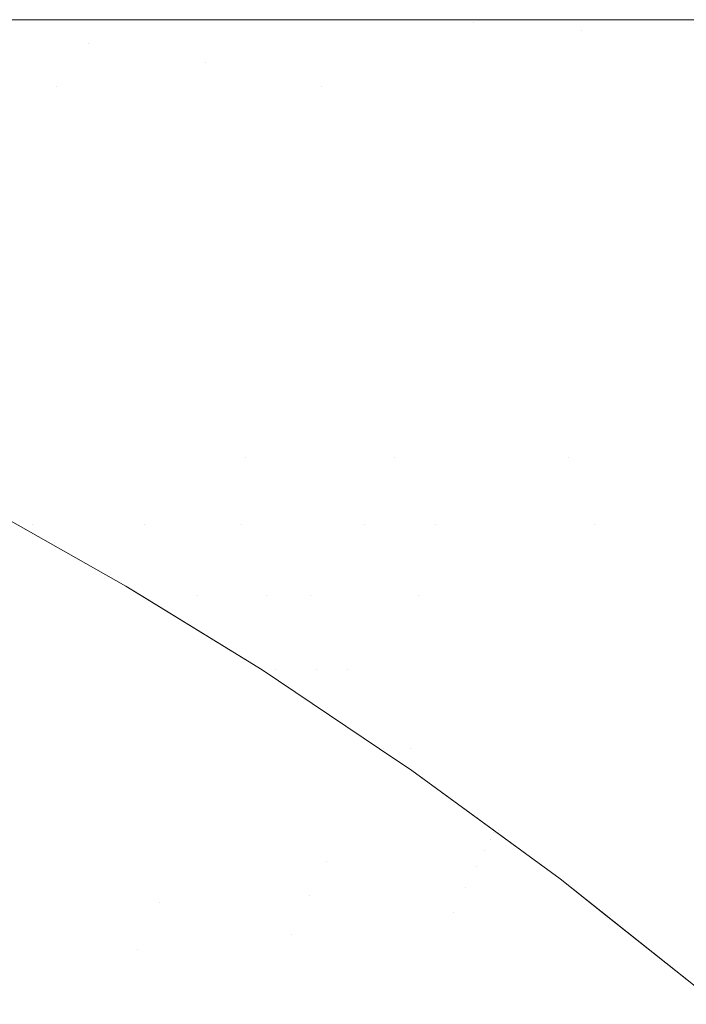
# Model space of a CAD drawing. Header units: centimetres. Extents: x -21.6 to 22.7, y 3.4 to 5.2.
# Tile 153 of 256: x -6.7574 to -6.7454, y 5.1824 to 5.2002. Entities that reach past the tile are written whole.
import ezdxf

# ---------------------------------------------------------------- set-up
doc = ezdxf.new("R2010")
doc.units = ezdxf.units.CM
doc.header["$LTSCALE"] = 2.54
doc.layers.add('Lucido design-1', color=7, linetype='Continuous')

# ---------------------------------------------------------------- blocks, each defined once
blk = doc.blocks.new('Gruppo-4-1')
at = {"color": 7, "linetype": 'Continuous', "lineweight": 9}
for points, invisible_edges in [([(22.630348, 5.200144, -1872.31239), (-21.503423, 5.200212, -1872.315514), (-21.503423, 5.200178, -1872.313952)], 9), ([(22.630348, 5.200144, -1872.31239), (22.630348, 5.200212, -1872.315514), (-21.503423, 5.200212, -1872.315514)], 8), ([(-21.503423, 5.200212, -1872.315514), (7.752862, 5.200212, -1872.515514), (-6.625937, 5.200212, -1872.515514)], 9), ([(-6.625937, 5.200212, -1872.515514), (-6.629512, 5.200212, -1872.51556), (-21.503423, 5.200212, -1872.315514)], 10), ([(7.752862, 5.200212, -1872.515514), (-21.503423, 5.200212, -1872.315514), (22.630348, 5.200212, -1872.315514)], 9), ([(-6.629512, 5.200212, -1872.51556), (-6.635174, 5.200212, -1872.515823), (-21.503423, 5.200212, -1872.315514)], 10), ([(-6.635174, 5.200212, -1872.515823), (-6.640844, 5.200212, -1872.51632), (-21.503423, 5.200212, -1872.315514)], 10), ([(-6.640844, 5.200212, -1872.51632), (-6.646521, 5.200212, -1872.517053), (-21.503423, 5.200212, -1872.315514)], 10), ([(-6.646521, 5.200212, -1872.517053), (-6.647999, 5.200212, -1872.517306), (-6.652204, 5.200212, -1872.518027), (-21.503423, 5.200212, -1872.315514)], 12), ([(-6.652204, 5.200212, -1872.518027), (-6.657892, 5.200212, -1872.519244), (-21.503423, 5.200212, -1872.315514)], 10), ([(-6.657892, 5.200212, -1872.519244), (-6.663583, 5.200212, -1872.52071), (-21.503423, 5.200212, -1872.315514)], 10), ([(-6.663583, 5.200212, -1872.52071), (-6.669275, 5.200212, -1872.522431), (-21.503423, 5.200212, -1872.315514)], 10), ([(-6.669275, 5.200212, -1872.522431), (-6.674965, 5.200212, -1872.524411), (-21.503423, 5.200212, -1872.315514)], 10), ([(-6.674965, 5.200212, -1872.524411), (-6.68065, 5.200212, -1872.526658), (-21.503423, 5.200212, -1872.315514)], 10), ([(-6.68065, 5.200212, -1872.526658), (-6.686327, 5.200212, -1872.529179), (-21.503423, 5.200212, -1872.315514)], 10), ([(-6.686327, 5.200212, -1872.529179), (-6.69199, 5.200212, -1872.531982), (-21.503423, 5.200212, -1872.315514)], 10), ([(-6.69199, 5.200212, -1872.531982), (-6.697634, 5.200212, -1872.535074), (-21.503423, 5.200212, -1872.315514)], 10), ([(-6.697634, 5.200212, -1872.535074), (-6.703253, 5.200212, -1872.538464), (-21.503423, 5.200212, -1872.315514)], 10), ([(-6.703253, 5.200212, -1872.538464), (-6.708838, 5.200212, -1872.542161), (-21.503423, 5.200212, -1872.315514)], 10), ([(-6.708838, 5.200212, -1872.542161), (-6.714382, 5.200212, -1872.546174), (-21.503423, 5.200212, -1872.315514)], 10), ([(-6.714382, 5.200212, -1872.546174), (-6.719874, 5.200212, -1872.55051), (-21.503423, 5.200212, -1872.315514)], 10), ([(-21.503423, 5.200212, -1872.315514), (-6.735917, 5.200212, -1872.565546), (-6.741071, 5.200212, -1872.571254)], 9), ([(-6.719874, 5.200212, -1872.55051), (-6.725302, 5.200212, -1872.555179), (-21.503423, 5.200212, -1872.315514)], 10), ([(-6.741071, 5.200212, -1872.571254), (-6.745838, 5.200212, -1872.57699), (-21.503423, 5.200212, -1872.315514)], 10), ([(-6.745838, 5.200212, -1872.57699), (-6.750736, 5.200212, -1872.5834), (-21.503423, 5.200212, -1872.315514)], 10), ([(-6.725302, 5.200212, -1872.555179), (-6.730655, 5.200212, -1872.560189), (-21.503423, 5.200212, -1872.315514)], 10), ([(-6.730655, 5.200212, -1872.560189), (-6.735917, 5.200212, -1872.565546), (-21.503423, 5.200212, -1872.315514)], 10), ([(-6.750736, 5.200212, -1872.5834), (-6.755472, 5.200212, -1872.590173), (-21.503423, 5.200212, -1872.315514)], 10), ([(-6.755472, 5.200212, -1872.590173), (-6.760025, 5.200212, -1872.597307), (-21.503423, 5.200212, -1872.315514)], 10), ([(-21.503423, 5.200178, -1872.313952), (-21.503423, 5.200117, -1872.311152), (22.630348, 5.200117, -1872.311152), (22.630348, 5.200144, -1872.31239)], 10), ([(-6.764371, 5.200212, -1872.604797), (-6.760025, 5.200212, -1872.597307), (-6.749222, 5.200163, -1872.586061), (-6.770318, 5.200163, -1872.622867)], 14), ([(-6.760025, 5.200212, -1872.597307), (-6.755472, 5.200212, -1872.590173), (-6.749222, 5.200163, -1872.586061)], 10), ([(-6.755472, 5.200212, -1872.590173), (-6.750736, 5.200212, -1872.5834), (-6.749222, 5.200163, -1872.586061)], 10), ([(-6.749222, 5.200163, -1872.586061), (-6.750736, 5.200212, -1872.5834), (-6.745838, 5.200212, -1872.57699), (-6.741071, 5.200212, -1872.571254)], 9), ([(-6.724116, 5.200163, -1872.558013), (-6.749222, 5.200163, -1872.586061), (-6.741071, 5.200212, -1872.571254), (-6.735917, 5.200212, -1872.565546)], 11), ([(22.630348, 5.199831, -1872.306798), (22.630348, 5.200117, -1872.311152), (-21.503423, 5.200117, -1872.311152), (-21.503423, 5.199994, -1872.309272)], 10), ([(-21.503423, 5.199994, -1872.309272), (-21.503423, 5.199831, -1872.306798), (22.630348, 5.199831, -1872.306798)], 10), ([(-6.749222, 5.200163, -1872.586061), (-6.747268, 5.200017, -1872.588113), (-6.768031, 5.200017, -1872.624335), (-6.770318, 5.200163, -1872.622867)], 15), ([(-6.768031, 5.200017, -1872.624335), (-6.747268, 5.200017, -1872.588113), (-6.756196, 5.199774, -1872.606961)], 11), ([(-6.756196, 5.199774, -1872.606961), (-6.765749, 5.199774, -1872.625798), (-6.768031, 5.200017, -1872.624335)], 11), ([(-6.747268, 5.200017, -1872.588113), (-6.74532, 5.199774, -1872.590158), (-6.756196, 5.199774, -1872.606961)], 11), ([(-6.724116, 5.200163, -1872.558013), (-6.722561, 5.200017, -1872.560509), (-6.747268, 5.200017, -1872.588113), (-6.749222, 5.200163, -1872.586061)], 15), ([(-6.747268, 5.200017, -1872.588113), (-6.722561, 5.200017, -1872.560509), (-6.733478, 5.199774, -1872.575499)], 11), ([(-6.733478, 5.199774, -1872.575499), (-6.74532, 5.199774, -1872.590158), (-6.747268, 5.200017, -1872.588113)], 11), ([(22.630348, 5.199356, -1872.302461), (22.630348, 5.199831, -1872.306798), (-21.503423, 5.199831, -1872.306798), (-21.503423, 5.199592, -1872.304612)], 10), ([(-6.75408, 5.199434, -1872.608725), (-6.763478, 5.199434, -1872.627256), (-6.765749, 5.199774, -1872.625798), (-6.756196, 5.199774, -1872.606961)], 15), ([(-6.756196, 5.199774, -1872.606961), (-6.74532, 5.199774, -1872.590158), (-6.743381, 5.199434, -1872.592194), (-6.75408, 5.199434, -1872.608725)], 15), ([(-21.503423, 5.199592, -1872.304612), (-21.503423, 5.199356, -1872.302461), (22.630348, 5.199356, -1872.302461)], 10), ([(22.630348, 5.198693, -1872.298149), (22.630348, 5.199356, -1872.302461), (-21.503423, 5.199356, -1872.302461), (-21.503423, 5.198976, -1872.299987)], 10), ([(-6.75678, 5.198999, -1872.619356), (-6.763478, 5.199434, -1872.627256), (-6.75408, 5.199434, -1872.608725)], 11), ([(-6.75678, 5.198999, -1872.619356), (-6.76122, 5.198999, -1872.628705), (-6.763478, 5.199434, -1872.627256)], 11), ([(-6.75408, 5.199434, -1872.608725), (-6.751977, 5.198999, -1872.610478), (-6.75678, 5.198999, -1872.619356)], 11), ([(-6.751977, 5.198999, -1872.610478), (-6.75408, 5.199434, -1872.608725), (-6.743381, 5.199434, -1872.592194), (-6.741453, 5.198999, -1872.594219)], 15), ([(-21.503423, 5.198976, -1872.299987), (-21.503423, 5.198693, -1872.298149), (22.630348, 5.198693, -1872.298149)], 10), ([(-6.754612, 5.19847, -1872.620949), (-6.758979, 5.19847, -1872.630143), (-6.76122, 5.198999, -1872.628705), (-6.75678, 5.198999, -1872.619356)], 15), ([(-6.75678, 5.198999, -1872.619356), (-6.751977, 5.198999, -1872.610478), (-6.749888, 5.19847, -1872.612218), (-6.754612, 5.19847, -1872.620949)], 15), ([(-6.74485, 5.19847, -1872.603973), (-6.751977, 5.198999, -1872.610478), (-6.741453, 5.198999, -1872.594219)], 11), ([(-6.74485, 5.19847, -1872.603973), (-6.749888, 5.19847, -1872.612218), (-6.751977, 5.198999, -1872.610478)], 11), ([(22.630348, 5.197842, -1872.29387), (22.630348, 5.198693, -1872.298149), (-21.503423, 5.198693, -1872.298149), (-21.503423, 5.198149, -1872.295413)], 10), ([(-6.762947, 5.19847, -1872.63977), (-6.758979, 5.19847, -1872.630143), (-6.756757, 5.197848, -1872.631569), (-6.760658, 5.197848, -1872.641035)], 15), ([(-6.752463, 5.197848, -1872.622529), (-6.756757, 5.197848, -1872.631569), (-6.758979, 5.19847, -1872.630143), (-6.754612, 5.19847, -1872.620949)], 15), ([(-6.754612, 5.19847, -1872.620949), (-6.749888, 5.19847, -1872.612218), (-6.747818, 5.197848, -1872.613943), (-6.752463, 5.197848, -1872.622529)], 15), ([(-6.742864, 5.197848, -1872.605835), (-6.747818, 5.197848, -1872.613943), (-6.749888, 5.19847, -1872.612218), (-6.74485, 5.19847, -1872.603973)], 15), ([(-21.503423, 5.198149, -1872.295413), (-21.503423, 5.197842, -1872.29387), (22.630348, 5.197842, -1872.29387)], 10), ([(-6.760658, 5.197848, -1872.641035), (-6.756757, 5.197848, -1872.631569), (-6.754558, 5.197135, -1872.63298), (-6.758393, 5.197135, -1872.642287)], 15), ([(-6.750336, 5.197135, -1872.624092), (-6.754558, 5.197135, -1872.63298), (-6.756757, 5.197848, -1872.631569), (-6.752463, 5.197848, -1872.622529)], 15), ([(-6.752463, 5.197848, -1872.622529), (-6.747818, 5.197848, -1872.613943), (-6.745769, 5.197135, -1872.615651), (-6.750336, 5.197135, -1872.624092)], 15), ([(-6.740898, 5.197135, -1872.607679), (-6.745769, 5.197135, -1872.615651), (-6.747818, 5.197848, -1872.613943), (-6.742864, 5.197848, -1872.605835)], 15), ([(22.630348, 5.197842, -1872.29387), (-21.503423, 5.197842, -1872.29387), (-21.503423, 5.196805, -1872.289632), (22.630348, 5.196805, -1872.289632)], 5), ([(-6.756155, 5.196334, -1872.643525), (-6.759509, 5.196334, -1872.653052), (-6.761806, 5.197135, -1872.651978), (-6.758393, 5.197135, -1872.642287)], 15), ([(-6.758393, 5.197135, -1872.642287), (-6.754558, 5.197135, -1872.63298), (-6.752384, 5.196334, -1872.634375), (-6.756155, 5.196334, -1872.643525)], 15), ([(-6.748234, 5.196334, -1872.625637), (-6.752384, 5.196334, -1872.634375), (-6.754558, 5.197135, -1872.63298), (-6.750336, 5.197135, -1872.624092)], 15), ([(-6.750336, 5.197135, -1872.624092), (-6.745769, 5.197135, -1872.615651), (-6.743744, 5.196334, -1872.617339), (-6.748234, 5.196334, -1872.625637)], 15), ([(-6.738955, 5.196334, -1872.609502), (-6.743744, 5.196334, -1872.617339), (-6.745769, 5.197135, -1872.615651), (-6.740898, 5.197135, -1872.607679)], 15), ([(22.630348, 5.195584, -1872.285443), (22.630348, 5.196805, -1872.289632), (-21.503423, 5.196805, -1872.289632), (-21.503423, 5.196312, -1872.287941)], 10), ([(-21.503423, 5.196312, -1872.287941), (-21.503423, 5.195584, -1872.285443), (22.630348, 5.195584, -1872.285443)], 10), ([(-6.762413, 5.196334, -1872.662917), (-6.759509, 5.196334, -1872.653052), (-6.757243, 5.195446, -1872.654112), (-6.760097, 5.195446, -1872.663809)], 15), ([(-6.753945, 5.195446, -1872.644746), (-6.757243, 5.195446, -1872.654112), (-6.759509, 5.196334, -1872.653052), (-6.756155, 5.196334, -1872.643525)], 15), ([(-6.756155, 5.196334, -1872.643525), (-6.752384, 5.196334, -1872.634375), (-6.750238, 5.195446, -1872.635752), (-6.753945, 5.195446, -1872.644746)], 15), ([(-6.746159, 5.195446, -1872.627162), (-6.750238, 5.195446, -1872.635752), (-6.752384, 5.196334, -1872.634375), (-6.748234, 5.196334, -1872.625637)], 15), ([(-6.748234, 5.196334, -1872.625637), (-6.743744, 5.196334, -1872.617339), (-6.741745, 5.195446, -1872.619005), (-6.746159, 5.195446, -1872.627162)], 15), ([(22.630348, 5.194181, -1872.281312), (22.630348, 5.195584, -1872.285443), (-21.503423, 5.195584, -1872.285443), (-21.503423, 5.194947, -1872.283569)], 10), ([(-6.757815, 5.194473, -1872.664689), (-6.760097, 5.195446, -1872.663809), (-6.757243, 5.195446, -1872.654112), (-6.755009, 5.194473, -1872.655157)], 15), ([(-6.755009, 5.194473, -1872.655157), (-6.757243, 5.195446, -1872.654112), (-6.753945, 5.195446, -1872.644746), (-6.751768, 5.194473, -1872.64595)], 15), ([(-6.751768, 5.194473, -1872.64595), (-6.753945, 5.195446, -1872.644746), (-6.750238, 5.195446, -1872.635752), (-6.748124, 5.194473, -1872.637109)], 15), ([(-6.744113, 5.194473, -1872.628665), (-6.748124, 5.194473, -1872.637109), (-6.750238, 5.195446, -1872.635752), (-6.746159, 5.195446, -1872.627162)], 15), ([(-6.746159, 5.195446, -1872.627162), (-6.741745, 5.195446, -1872.619005), (-6.739775, 5.194473, -1872.620646), (-6.744113, 5.194473, -1872.628665)], 15), ([(-21.503423, 5.194947, -1872.283569), (-21.503423, 5.194181, -1872.281312), (22.630348, 5.194181, -1872.281312)], 10), ([(-6.757815, 5.194473, -1872.664689), (-6.755568, 5.19342, -1872.665555), (-6.757868, 5.19342, -1872.675201), (-6.760154, 5.194473, -1872.674502)], 15), ([(-6.755009, 5.194473, -1872.655157), (-6.752811, 5.19342, -1872.656185), (-6.755568, 5.19342, -1872.665555), (-6.757815, 5.194473, -1872.664689)], 15), ([(-6.751768, 5.194473, -1872.64595), (-6.749624, 5.19342, -1872.647135), (-6.752811, 5.19342, -1872.656185), (-6.755009, 5.194473, -1872.655157)], 15), ([(-6.748124, 5.194473, -1872.637109), (-6.746042, 5.19342, -1872.638444), (-6.749624, 5.19342, -1872.647135), (-6.751768, 5.194473, -1872.64595)], 15), ([(-6.742101, 5.19342, -1872.630144), (-6.746042, 5.19342, -1872.638444), (-6.748124, 5.194473, -1872.637109), (-6.744113, 5.194473, -1872.628665)], 15), ([(22.630348, 5.1926, -1872.277246), (22.630348, 5.194181, -1872.281312), (-21.503423, 5.194181, -1872.281312), (-21.503423, 5.193397, -1872.279296)], 10), ([(-21.503423, 5.193397, -1872.279296), (-21.503423, 5.1926, -1872.277246), (22.630348, 5.1926, -1872.277246)], 10), ([(-6.758697, 5.192287, -1872.695469), (-6.760997, 5.19342, -1872.695122), (-6.759685, 5.19342, -1872.685074), (-6.757407, 5.192287, -1872.685592)], 15), ([(-6.757407, 5.192287, -1872.685592), (-6.759685, 5.19342, -1872.685074), (-6.757868, 5.19342, -1872.675201), (-6.755622, 5.192287, -1872.675887)], 15), ([(-6.755622, 5.192287, -1872.675887), (-6.757868, 5.19342, -1872.675201), (-6.755568, 5.19342, -1872.665555), (-6.753361, 5.192287, -1872.666405)], 15), ([(-6.753361, 5.192287, -1872.666405), (-6.755568, 5.19342, -1872.665555), (-6.752811, 5.19342, -1872.656185), (-6.75065, 5.192287, -1872.657195)], 15), ([(-6.75065, 5.192287, -1872.657195), (-6.752811, 5.19342, -1872.656185), (-6.749624, 5.19342, -1872.647135), (-6.747518, 5.192287, -1872.6483)], 15), ([(-6.747518, 5.192287, -1872.6483), (-6.749624, 5.19342, -1872.647135), (-6.746042, 5.19342, -1872.638444), (-6.743997, 5.192287, -1872.639756)], 15), ([(-6.743997, 5.192287, -1872.639756), (-6.746042, 5.19342, -1872.638444), (-6.742101, 5.19342, -1872.630144), (-6.740122, 5.192287, -1872.631598)], 15), ([(22.630348, 5.190843, -1872.273252), (22.630348, 5.1926, -1872.277246), (-21.503423, 5.1926, -1872.277246), (-21.503423, 5.19167, -1872.275133)], 10), ([(-6.759478, 5.192287, -1872.705462), (-6.757207, 5.191079, -1872.705633), (-6.758265, 5.191516, -1872.715514)], 11), ([(-6.758697, 5.192287, -1872.695469), (-6.75644, 5.191079, -1872.69581), (-6.757207, 5.191079, -1872.705633), (-6.759478, 5.192287, -1872.705462)], 15), ([(-6.757407, 5.192287, -1872.685592), (-6.755172, 5.191079, -1872.686101), (-6.75644, 5.191079, -1872.69581), (-6.758697, 5.192287, -1872.695469)], 15), ([(-6.755622, 5.192287, -1872.675887), (-6.753417, 5.191079, -1872.676561), (-6.755172, 5.191079, -1872.686101), (-6.757407, 5.192287, -1872.685592)], 15), ([(-6.753361, 5.192287, -1872.666405), (-6.751195, 5.191079, -1872.66724), (-6.753417, 5.191079, -1872.676561), (-6.755622, 5.192287, -1872.675887)], 15), ([(-6.749916, 5.191079, -1872.662677), (-6.753361, 5.192287, -1872.666405), (-6.75065, 5.192287, -1872.657195)], 11), ([(-6.749916, 5.191079, -1872.662677), (-6.751195, 5.191079, -1872.66724), (-6.753361, 5.192287, -1872.666405)], 11), ([(-6.75065, 5.192287, -1872.657195), (-6.74853, 5.191079, -1872.658186), (-6.749916, 5.191079, -1872.662677)], 11), ([(-6.74704, 5.191079, -1872.653773), (-6.75065, 5.192287, -1872.657195), (-6.747518, 5.192287, -1872.6483)], 11), ([(-6.74704, 5.191079, -1872.653773), (-6.74853, 5.191079, -1872.658186), (-6.75065, 5.192287, -1872.657195)], 11), ([(-6.747518, 5.192287, -1872.6483), (-6.745451, 5.191079, -1872.649442), (-6.74704, 5.191079, -1872.653773)], 11), ([(-6.743766, 5.191079, -1872.645198), (-6.747518, 5.192287, -1872.6483), (-6.743997, 5.192287, -1872.639756)], 11), ([(-6.743766, 5.191079, -1872.645198), (-6.745451, 5.191079, -1872.649442), (-6.747518, 5.192287, -1872.6483)], 11), ([(-21.503423, 5.19167, -1872.275133), (-21.503423, 5.190843, -1872.273252), (22.630348, 5.190843, -1872.273252)], 10), ([(-6.758265, 5.191516, -1872.915514), (-6.758265, 5.191516, -1872.715514), (-6.755517, 5.189965, -1872.715514), (-6.755517, 5.189965, -1872.915514)], 5), ([(-6.755517, 5.189965, -1872.715514), (-6.758265, 5.191516, -1872.715514), (-6.757207, 5.191079, -1872.705633)], 10), ([(-6.757468, 5.191068, -1872.917076), (-6.758265, 5.191516, -1872.915514), (-6.755517, 5.189965, -1872.915514)], 9), ([(-6.757207, 5.191079, -1872.705633), (-6.754982, 5.189798, -1872.705801), (-6.755517, 5.189965, -1872.715514)], 11), ([(-6.754982, 5.189798, -1872.705801), (-6.757207, 5.191079, -1872.705633), (-6.75644, 5.191079, -1872.69581), (-6.754228, 5.189798, -1872.696144)], 15), ([(-6.754228, 5.189798, -1872.696144), (-6.75644, 5.191079, -1872.69581), (-6.755172, 5.191079, -1872.686101), (-6.752982, 5.189798, -1872.6866)], 15), ([(-6.752178, 5.189798, -1872.681886), (-6.755172, 5.191079, -1872.686101), (-6.753417, 5.191079, -1872.676561)], 11), ([(-6.752178, 5.189798, -1872.681886), (-6.752982, 5.189798, -1872.6866), (-6.755172, 5.191079, -1872.686101)], 11), ([(-6.753417, 5.191079, -1872.676561), (-6.751256, 5.189798, -1872.677221), (-6.752178, 5.189798, -1872.681886)], 11), ([(-6.75022, 5.189798, -1872.67261), (-6.753417, 5.191079, -1872.676561), (-6.751195, 5.191079, -1872.66724)], 11), ([(-6.75022, 5.189798, -1872.67261), (-6.751256, 5.189798, -1872.677221), (-6.753417, 5.191079, -1872.676561)], 11), ([(-6.751195, 5.191079, -1872.66724), (-6.749072, 5.189798, -1872.668058), (-6.75022, 5.189798, -1872.67261)], 11), ([(-6.747815, 5.189798, -1872.663573), (-6.749072, 5.189798, -1872.668058), (-6.751195, 5.191079, -1872.66724), (-6.749916, 5.191079, -1872.662677)], 15), ([(-6.749916, 5.191079, -1872.662677), (-6.74853, 5.191079, -1872.658186), (-6.746452, 5.189798, -1872.659158), (-6.747815, 5.189798, -1872.663573)], 15), ([(-6.744988, 5.189798, -1872.65482), (-6.746452, 5.189798, -1872.659158), (-6.74853, 5.191079, -1872.658186), (-6.74704, 5.191079, -1872.653773)], 15), ([(-6.74704, 5.191079, -1872.653773), (-6.745451, 5.191079, -1872.649442), (-6.743426, 5.189798, -1872.650562), (-6.744988, 5.189798, -1872.65482)], 15), ([(-6.741769, 5.189798, -1872.64639), (-6.743426, 5.189798, -1872.650562), (-6.745451, 5.191079, -1872.649442), (-6.743766, 5.191079, -1872.645198)], 15), ([(-6.75757, 5.190802, -1872.923315), (-6.757532, 5.190901, -1872.921758), (-6.755307, 5.189623, -1872.921758), (-6.755347, 5.189525, -1872.923315)], 15), ([(-6.755275, 5.189699, -1872.920199), (-6.755307, 5.189623, -1872.921758), (-6.757532, 5.190901, -1872.921758), (-6.757502, 5.190979, -1872.920199)], 15), ([(-6.757502, 5.190979, -1872.920199), (-6.757481, 5.191034, -1872.918638), (-6.755253, 5.189754, -1872.918638), (-6.755275, 5.189699, -1872.920199)], 15), ([(-6.755239, 5.189787, -1872.917076), (-6.755253, 5.189754, -1872.918638), (-6.757481, 5.191034, -1872.918638), (-6.757468, 5.191068, -1872.917076)], 15), ([(-6.755517, 5.189965, -1872.915514), (-6.755239, 5.189787, -1872.917076), (-6.757468, 5.191068, -1872.917076)], 11), ([(22.630348, 5.188913, -1872.269339), (22.630348, 5.190843, -1872.273252), (-21.503423, 5.190843, -1872.273252), (-21.503423, 5.189777, -1872.27109)], 10), ([(-6.755347, 5.189525, -1872.923315), (-6.755397, 5.189405, -1872.924868), (-6.757616, 5.19068, -1872.924868), (-6.75757, 5.190802, -1872.923315)], 15), ([(-6.757671, 5.190537, -1872.926419), (-6.757616, 5.19068, -1872.924868), (-6.755397, 5.189405, -1872.924868), (-6.755455, 5.189263, -1872.926419)], 15), ([(-6.757805, 5.190185, -1872.929507), (-6.757734, 5.190372, -1872.927965), (-6.755522, 5.189101, -1872.927965), (-6.755598, 5.188916, -1872.929507)], 15), ([(-6.755455, 5.189263, -1872.926419), (-6.755522, 5.189101, -1872.927965), (-6.757734, 5.190372, -1872.927965), (-6.757671, 5.190537, -1872.926419)], 15), ([(-6.755598, 5.188916, -1872.929507), (-6.755683, 5.188711, -1872.931044), (-6.757885, 5.189976, -1872.931044), (-6.757805, 5.190185, -1872.929507)], 15), ([(-6.757973, 5.189746, -1872.932576), (-6.757885, 5.189976, -1872.931044), (-6.755683, 5.188711, -1872.931044), (-6.755776, 5.188484, -1872.932576)], 15), ([(-6.755517, 5.189965, -1872.715514), (-6.753053, 5.188447, -1872.715514), (-6.753053, 5.188447, -1872.915514), (-6.755238, 5.189793, -1872.915514)], 10), ([(-6.755238, 5.189793, -1872.915514), (-6.755517, 5.189965, -1872.915514), (-6.755517, 5.189965, -1872.715514)], 10), ([(-6.754982, 5.189798, -1872.705801), (-6.752805, 5.188447, -1872.705965), (-6.753053, 5.188447, -1872.715514), (-6.755517, 5.189965, -1872.715514)], 11), ([(-6.755517, 5.189965, -1872.915514), (-6.755238, 5.189793, -1872.915514), (-6.755239, 5.189787, -1872.917076)], 10), ([(-21.503423, 5.189777, -1872.27109), (-21.503423, 5.188913, -1872.269339), (22.630348, 5.188913, -1872.269339)], 10), ([(-6.755776, 5.188484, -1872.932576), (-6.755878, 5.188237, -1872.934101), (-6.758069, 5.189495, -1872.934101), (-6.757973, 5.189746, -1872.932576)], 15), ([(-6.753096, 5.18835, -1872.920199), (-6.75313, 5.188275, -1872.921758), (-6.755307, 5.189623, -1872.921758), (-6.755275, 5.189699, -1872.920199)], 15), ([(-6.755275, 5.189699, -1872.920199), (-6.755253, 5.189754, -1872.918638), (-6.753072, 5.188404, -1872.918638), (-6.753096, 5.18835, -1872.920199)], 15), ([(-6.753058, 5.188437, -1872.917076), (-6.753072, 5.188404, -1872.918638), (-6.755253, 5.189754, -1872.918638), (-6.755239, 5.189787, -1872.917076)], 15), ([(-6.755239, 5.189787, -1872.917076), (-6.755238, 5.189793, -1872.915514), (-6.753053, 5.188447, -1872.915514), (-6.753058, 5.188437, -1872.917076)], 13), ([(-6.754228, 5.189798, -1872.696144), (-6.752064, 5.188447, -1872.696471), (-6.752805, 5.188447, -1872.705965), (-6.754982, 5.189798, -1872.705801)], 15), ([(-6.751511, 5.188447, -1872.691762), (-6.754228, 5.189798, -1872.696144), (-6.752982, 5.189798, -1872.6866)], 11), ([(-6.751511, 5.188447, -1872.691762), (-6.752064, 5.188447, -1872.696471), (-6.754228, 5.189798, -1872.696144)], 11), ([(-6.752982, 5.189798, -1872.6866), (-6.750838, 5.188447, -1872.687087), (-6.751511, 5.188447, -1872.691762)], 11), ([(-6.750048, 5.188447, -1872.682454), (-6.750838, 5.188447, -1872.687087), (-6.752982, 5.189798, -1872.6866), (-6.752178, 5.189798, -1872.681886)], 15), ([(-6.752178, 5.189798, -1872.681886), (-6.751256, 5.189798, -1872.677221), (-6.749142, 5.188447, -1872.677867), (-6.750048, 5.188447, -1872.682454)], 15), ([(-6.748123, 5.188447, -1872.673333), (-6.749142, 5.188447, -1872.677867), (-6.751256, 5.189798, -1872.677221), (-6.75022, 5.189798, -1872.67261)], 15), ([(-6.75022, 5.189798, -1872.67261), (-6.749072, 5.189798, -1872.668058), (-6.746994, 5.188447, -1872.668859), (-6.748123, 5.188447, -1872.673333)], 15), ([(-6.745758, 5.188447, -1872.664449), (-6.746994, 5.188447, -1872.668859), (-6.749072, 5.189798, -1872.668058), (-6.747815, 5.189798, -1872.663573)], 15), ([(-6.747815, 5.189798, -1872.663573), (-6.746452, 5.189798, -1872.659158), (-6.744419, 5.188447, -1872.660109), (-6.745758, 5.188447, -1872.664449)], 15), ([(-6.742979, 5.188447, -1872.655844), (-6.744419, 5.188447, -1872.660109), (-6.746452, 5.189798, -1872.659158), (-6.744988, 5.189798, -1872.65482)], 15), ([(-6.758172, 5.189223, -1872.935619), (-6.758069, 5.189495, -1872.934101), (-6.755878, 5.188237, -1872.934101), (-6.755989, 5.187968, -1872.935619)], 15), ([(-6.753172, 5.188178, -1872.923315), (-6.753225, 5.18806, -1872.924868), (-6.755397, 5.189405, -1872.924868), (-6.755347, 5.189525, -1872.923315)], 15), ([(-6.755347, 5.189525, -1872.923315), (-6.755307, 5.189623, -1872.921758), (-6.75313, 5.188275, -1872.921758), (-6.753172, 5.188178, -1872.923315)], 15), ([(-6.755455, 5.189263, -1872.926419), (-6.755397, 5.189405, -1872.924868), (-6.753225, 5.18806, -1872.924868), (-6.753286, 5.187921, -1872.926419)], 15), ([(-6.755989, 5.187968, -1872.935619), (-6.756108, 5.18768, -1872.93713), (-6.758284, 5.18893, -1872.93713), (-6.758172, 5.189223, -1872.935619)], 15), ([(-6.753286, 5.187921, -1872.926419), (-6.753358, 5.187761, -1872.927965), (-6.755522, 5.189101, -1872.927965), (-6.755455, 5.189263, -1872.926419)], 15), ([(-6.755598, 5.188916, -1872.929507), (-6.755522, 5.189101, -1872.927965), (-6.753358, 5.187761, -1872.927965), (-6.753438, 5.187579, -1872.929507)], 15), ([(22.630348, 5.187023, -1872.265894), (22.630348, 5.188913, -1872.269339), (-21.503423, 5.188913, -1872.269339), (-21.503423, 5.187727, -1872.267176)], 10), ([(-6.758404, 5.188617, -1872.938634), (-6.758284, 5.18893, -1872.93713), (-6.756108, 5.18768, -1872.93713), (-6.756235, 5.187371, -1872.938634)], 15), ([(-6.753438, 5.187579, -1872.929507), (-6.753528, 5.187377, -1872.931044), (-6.755683, 5.188711, -1872.931044), (-6.755598, 5.188916, -1872.929507)], 15), ([(-6.756235, 5.187371, -1872.938634), (-6.756371, 5.187041, -1872.940129), (-6.758532, 5.188283, -1872.940129), (-6.758404, 5.188617, -1872.938634)], 15), ([(-6.755776, 5.188484, -1872.932576), (-6.755683, 5.188711, -1872.931044), (-6.753528, 5.187377, -1872.931044), (-6.753627, 5.187154, -1872.932576)], 15), ([(-6.753627, 5.187154, -1872.932576), (-6.753735, 5.18691, -1872.934101), (-6.755878, 5.188237, -1872.934101), (-6.755776, 5.188484, -1872.932576)], 15), ([(-6.750926, 5.18702, -1872.917076), (-6.750942, 5.186988, -1872.918638), (-6.753072, 5.188404, -1872.918638), (-6.753058, 5.188437, -1872.917076)], 15), ([(-6.753058, 5.188437, -1872.917076), (-6.753053, 5.188447, -1872.915514), (-6.750928, 5.187021, -1872.915514), (-6.750926, 5.18702, -1872.917076)], 13), ([(-6.750928, 5.187021, -1872.915514), (-6.753053, 5.188447, -1872.915514), (-6.753053, 5.188447, -1872.715514), (-6.750928, 5.187021, -1872.715514)], 10), ([(-6.75086, 5.187031, -1872.710816), (-6.753053, 5.188447, -1872.715514), (-6.752805, 5.188447, -1872.705965)], 11), ([(-6.75086, 5.187031, -1872.710816), (-6.750928, 5.187021, -1872.715514), (-6.753053, 5.188447, -1872.715514)], 9), ([(-6.752805, 5.188447, -1872.705965), (-6.750678, 5.187031, -1872.706125), (-6.75086, 5.187031, -1872.710816)], 11), ([(-6.750373, 5.187031, -1872.701447), (-6.752805, 5.188447, -1872.705965), (-6.752064, 5.188447, -1872.696471)], 11), ([(-6.750373, 5.187031, -1872.701447), (-6.750678, 5.187031, -1872.706125), (-6.752805, 5.188447, -1872.705965)], 11), ([(-6.752064, 5.188447, -1872.696471), (-6.749949, 5.187031, -1872.69679), (-6.750373, 5.187031, -1872.701447)], 11), ([(-6.749405, 5.187031, -1872.69216), (-6.749949, 5.187031, -1872.69679), (-6.752064, 5.188447, -1872.696471), (-6.751511, 5.188447, -1872.691762)], 15), ([(-6.751511, 5.188447, -1872.691762), (-6.750838, 5.188447, -1872.687087), (-6.748744, 5.187031, -1872.687564), (-6.749405, 5.187031, -1872.69216)], 15), ([(-6.747966, 5.187031, -1872.683008), (-6.748744, 5.187031, -1872.687564), (-6.750838, 5.188447, -1872.687087), (-6.750048, 5.188447, -1872.682454)], 15), ([(-6.750048, 5.188447, -1872.682454), (-6.749142, 5.188447, -1872.677867), (-6.747076, 5.187031, -1872.678498), (-6.747966, 5.187031, -1872.683008)], 15), ([(-6.746074, 5.187031, -1872.674041), (-6.747076, 5.187031, -1872.678498), (-6.749142, 5.188447, -1872.677867), (-6.748123, 5.188447, -1872.673333)], 15), ([(-6.748123, 5.188447, -1872.673333), (-6.746994, 5.188447, -1872.668859), (-6.744964, 5.187031, -1872.669641), (-6.746074, 5.187031, -1872.674041)], 15), ([(-6.743749, 5.187031, -1872.665305), (-6.744964, 5.187031, -1872.669641), (-6.746994, 5.188447, -1872.668859), (-6.745758, 5.188447, -1872.664449)], 15), ([(-6.745758, 5.188447, -1872.664449), (-6.744419, 5.188447, -1872.660109), (-6.742432, 5.187031, -1872.661038), (-6.743749, 5.187031, -1872.665305)], 15), ([(-6.758667, 5.187929, -1872.941616), (-6.758532, 5.188283, -1872.940129), (-6.756371, 5.187041, -1872.940129), (-6.756515, 5.186692, -1872.941616)], 15), ([(-6.755989, 5.187968, -1872.935619), (-6.755878, 5.188237, -1872.934101), (-6.753735, 5.18691, -1872.934101), (-6.753852, 5.186646, -1872.935619)], 15), ([(-6.753172, 5.188178, -1872.923315), (-6.75313, 5.188275, -1872.921758), (-6.751002, 5.186861, -1872.921758), (-6.751047, 5.186766, -1872.923315)], 15), ([(-6.750967, 5.186935, -1872.920199), (-6.751002, 5.186861, -1872.921758), (-6.75313, 5.188275, -1872.921758), (-6.753096, 5.18835, -1872.920199)], 15), ([(-6.753096, 5.18835, -1872.920199), (-6.753072, 5.188404, -1872.918638), (-6.750942, 5.186988, -1872.918638), (-6.750967, 5.186935, -1872.920199)], 15), ([(-6.753286, 5.187921, -1872.926419), (-6.753225, 5.18806, -1872.924868), (-6.751102, 5.18665, -1872.924868), (-6.751167, 5.186513, -1872.926419)], 15), ([(-6.751047, 5.186766, -1872.923315), (-6.751102, 5.18665, -1872.924868), (-6.753225, 5.18806, -1872.924868), (-6.753172, 5.188178, -1872.923315)], 15), ([(-6.756515, 5.186692, -1872.941616), (-6.756667, 5.186323, -1872.943094), (-6.75881, 5.187555, -1872.943094), (-6.758667, 5.187929, -1872.941616)], 15), ([(-6.753852, 5.186646, -1872.935619), (-6.753978, 5.186361, -1872.93713), (-6.756108, 5.18768, -1872.93713), (-6.755989, 5.187968, -1872.935619)], 15), ([(-6.751167, 5.186513, -1872.926419), (-6.751242, 5.186355, -1872.927965), (-6.753358, 5.187761, -1872.927965), (-6.753286, 5.187921, -1872.926419)], 15), ([(22.630348, 5.187023, -1872.265894), (-21.503423, 5.187727, -1872.267176), (-21.503423, 5.187023, -1872.265894)], 9), ([(-6.753438, 5.187579, -1872.929507), (-6.753358, 5.187761, -1872.927965), (-6.751242, 5.186355, -1872.927965), (-6.751327, 5.186176, -1872.929507)], 15), ([(-6.75896, 5.187161, -1872.944562), (-6.75881, 5.187555, -1872.943094), (-6.756667, 5.186323, -1872.943094), (-6.756827, 5.185935, -1872.944562)], 15), ([(-6.756235, 5.187371, -1872.938634), (-6.756108, 5.18768, -1872.93713), (-6.753978, 5.186361, -1872.93713), (-6.754113, 5.186057, -1872.938634)], 15), ([(-6.751327, 5.186176, -1872.929507), (-6.751422, 5.185977, -1872.931044), (-6.753528, 5.187377, -1872.931044), (-6.753438, 5.187579, -1872.929507)], 15), ([(-6.754113, 5.186057, -1872.938634), (-6.754257, 5.185732, -1872.940129), (-6.756371, 5.187041, -1872.940129), (-6.756235, 5.187371, -1872.938634)], 15), ([(-6.753627, 5.187154, -1872.932576), (-6.753528, 5.187377, -1872.931044), (-6.751422, 5.185977, -1872.931044), (-6.751526, 5.185758, -1872.932576)], 15), ([(-6.756827, 5.185935, -1872.944562), (-6.756995, 5.185528, -1872.946019), (-6.759118, 5.186748, -1872.946019), (-6.75896, 5.187161, -1872.944562)], 15), ([(-21.503423, 5.187023, -1872.265894), (-21.503423, 5.186815, -1872.265514), (22.630348, 5.186815, -1872.265514), (22.630348, 5.187023, -1872.265894)], 10), ([(-6.756515, 5.186692, -1872.941616), (-6.756371, 5.187041, -1872.940129), (-6.754257, 5.185732, -1872.940129), (-6.754409, 5.185388, -1872.941616)], 15), ([(-6.751526, 5.185758, -1872.932576), (-6.75164, 5.185518, -1872.934101), (-6.753735, 5.18691, -1872.934101), (-6.753627, 5.187154, -1872.932576)], 15), ([(-6.750967, 5.186935, -1872.920199), (-6.750942, 5.186988, -1872.918638), (-6.748862, 5.18551, -1872.918638)], 11), ([(-6.750344, 5.18663, -1872.915514), (-6.750942, 5.186988, -1872.918638), (-6.750926, 5.18702, -1872.917076)], 11), ([(-6.748862, 5.18551, -1872.918638), (-6.750942, 5.186988, -1872.918638), (-6.750344, 5.18663, -1872.915514)], 11), ([(-6.750344, 5.18663, -1872.715514), (-6.750928, 5.187021, -1872.715514), (-6.75086, 5.187031, -1872.710816)], 10), ([(-6.750928, 5.187021, -1872.715514), (-6.750344, 5.18663, -1872.715514), (-6.750344, 5.18663, -1872.915514), (-6.750928, 5.187021, -1872.915514)], 10), ([(-6.750926, 5.18702, -1872.917076), (-6.750928, 5.187021, -1872.915514), (-6.750344, 5.18663, -1872.915514)], 9), ([(-6.750344, 5.18663, -1872.715514), (-6.75086, 5.187031, -1872.710816), (-6.748781, 5.185551, -1872.710894)], 11), ([(-6.75086, 5.187031, -1872.710816), (-6.750678, 5.187031, -1872.706125), (-6.748601, 5.185551, -1872.706281), (-6.748781, 5.185551, -1872.710894)], 15), ([(-6.748302, 5.185551, -1872.701681), (-6.748601, 5.185551, -1872.706281), (-6.750678, 5.187031, -1872.706125), (-6.750373, 5.187031, -1872.701447)], 15), ([(-6.750373, 5.187031, -1872.701447), (-6.749949, 5.187031, -1872.69679), (-6.747885, 5.185551, -1872.697102), (-6.748302, 5.185551, -1872.701681)], 15), ([(-6.74735, 5.185551, -1872.692549), (-6.747885, 5.185551, -1872.697102), (-6.749949, 5.187031, -1872.69679), (-6.749405, 5.187031, -1872.69216)], 15), ([(-6.749405, 5.187031, -1872.69216), (-6.748744, 5.187031, -1872.687564), (-6.746699, 5.185551, -1872.688029), (-6.74735, 5.185551, -1872.692549)], 15), ([(-6.745935, 5.185551, -1872.683549), (-6.746699, 5.185551, -1872.688029), (-6.748744, 5.187031, -1872.687564), (-6.747966, 5.187031, -1872.683008)], 15), ([(-6.747966, 5.187031, -1872.683008), (-6.747076, 5.187031, -1872.678498), (-6.745059, 5.185551, -1872.679114), (-6.745935, 5.185551, -1872.683549)], 15), ([(-6.744074, 5.185551, -1872.674731), (-6.745059, 5.185551, -1872.679114), (-6.747076, 5.187031, -1872.678498), (-6.746074, 5.187031, -1872.674041)], 15), ([(-6.746074, 5.187031, -1872.674041), (-6.744964, 5.187031, -1872.669641), (-6.742983, 5.185551, -1872.670405), (-6.744074, 5.185551, -1872.674731)], 15), ([(22.630348, 5.185531, -1872.263399), (22.630348, 5.186815, -1872.265514), (-21.503423, 5.186815, -1872.265514), (-21.503423, 5.185531, -1872.263399)], 10), ([(-6.753852, 5.186646, -1872.935619), (-6.753735, 5.18691, -1872.934101), (-6.75164, 5.185518, -1872.934101), (-6.751764, 5.185258, -1872.935619)], 15), ([(-6.751047, 5.186766, -1872.923315), (-6.751002, 5.186861, -1872.921758), (-6.748926, 5.185385, -1872.921758)], 11), ([(-6.748862, 5.18551, -1872.918638), (-6.748926, 5.185385, -1872.921758), (-6.751002, 5.186861, -1872.921758), (-6.750967, 5.186935, -1872.920199)], 15), ([(-6.759283, 5.186315, -1872.947466), (-6.759118, 5.186748, -1872.946019), (-6.756995, 5.185528, -1872.946019), (-6.757171, 5.185101, -1872.947466)], 15), ([(-6.754409, 5.185388, -1872.941616), (-6.75457, 5.185025, -1872.943094), (-6.756667, 5.186323, -1872.943094), (-6.756515, 5.186692, -1872.941616)], 15), ([(-6.751764, 5.185258, -1872.935619), (-6.751897, 5.184978, -1872.93713), (-6.753978, 5.186361, -1872.93713), (-6.753852, 5.186646, -1872.935619)], 15), ([(-6.751167, 5.186513, -1872.926419), (-6.751102, 5.18665, -1872.924868), (-6.749031, 5.185177, -1872.924868)], 11), ([(-6.748926, 5.185385, -1872.921758), (-6.749031, 5.185177, -1872.924868), (-6.751102, 5.18665, -1872.924868), (-6.751047, 5.186766, -1872.923315)], 15), ([(-6.748851, 5.185538, -1872.915514), (-6.750344, 5.18663, -1872.915514), (-6.750344, 5.18663, -1872.715514), (-6.747665, 5.184671, -1872.715514)], 10), ([(-6.748781, 5.185551, -1872.710894), (-6.747665, 5.184671, -1872.715514), (-6.750344, 5.18663, -1872.715514)], 9), ([(-6.750344, 5.18663, -1872.915514), (-6.748851, 5.185538, -1872.915514), (-6.748862, 5.18551, -1872.918638)], 10), ([(-6.749031, 5.185177, -1872.924868), (-6.749178, 5.184887, -1872.927965), (-6.751242, 5.186355, -1872.927965), (-6.751167, 5.186513, -1872.926419)], 15), ([(-6.757171, 5.185101, -1872.947466), (-6.757354, 5.184657, -1872.948903), (-6.759455, 5.185864, -1872.948903), (-6.759283, 5.186315, -1872.947466)], 15), ([(-6.756827, 5.185935, -1872.944562), (-6.756667, 5.186323, -1872.943094), (-6.75457, 5.185025, -1872.943094), (-6.75474, 5.184643, -1872.944562)], 15), ([(-6.754113, 5.186057, -1872.938634), (-6.753978, 5.186361, -1872.93713), (-6.751897, 5.184978, -1872.93713)], 11), ([(-6.751327, 5.186176, -1872.929507), (-6.751242, 5.186355, -1872.927965), (-6.749178, 5.184887, -1872.927965)], 11), ([(-6.749178, 5.184887, -1872.927965), (-6.749367, 5.184516, -1872.931044), (-6.751422, 5.185977, -1872.931044), (-6.751327, 5.186176, -1872.929507)], 15), ([(-6.75474, 5.184643, -1872.944562), (-6.754918, 5.184242, -1872.946019), (-6.756995, 5.185528, -1872.946019), (-6.756827, 5.185935, -1872.944562)], 15), ([(-6.751897, 5.184978, -1872.93713), (-6.75219, 5.184359, -1872.940129), (-6.754257, 5.185732, -1872.940129), (-6.754113, 5.186057, -1872.938634)], 15), ([(-6.751526, 5.185758, -1872.932576), (-6.751422, 5.185977, -1872.931044), (-6.749367, 5.184516, -1872.931044)], 11), ([(-6.759635, 5.185395, -1872.950327), (-6.759455, 5.185864, -1872.948903), (-6.757354, 5.184657, -1872.948903), (-6.757545, 5.184194, -1872.950327)], 15), ([(-6.749367, 5.184516, -1872.931044), (-6.749596, 5.184064, -1872.934101), (-6.75164, 5.185518, -1872.934101), (-6.751526, 5.185758, -1872.932576)], 15), ([(-6.754409, 5.185388, -1872.941616), (-6.754257, 5.185732, -1872.940129), (-6.75219, 5.184359, -1872.940129)], 11), ([(-21.503423, 5.185531, -1872.263399), (-21.503423, 5.184551, -1872.261784), (22.630348, 5.184551, -1872.261784), (22.630348, 5.185531, -1872.263399)], 10), ([(-6.757171, 5.185101, -1872.947466), (-6.756995, 5.185528, -1872.946019), (-6.754918, 5.184242, -1872.946019)], 11), ([(-6.75219, 5.184359, -1872.940129), (-6.752521, 5.183664, -1872.943094), (-6.75457, 5.185025, -1872.943094), (-6.754409, 5.185388, -1872.941616)], 15), ([(-6.751764, 5.185258, -1872.935619), (-6.75164, 5.185518, -1872.934101), (-6.749596, 5.184064, -1872.934101)], 11), ([(-6.747013, 5.183645, -1872.924868), (-6.749031, 5.185177, -1872.924868), (-6.748926, 5.185385, -1872.921758), (-6.746902, 5.183849, -1872.921758)], 15), ([(-6.746902, 5.183849, -1872.921758), (-6.748926, 5.185385, -1872.921758), (-6.748862, 5.18551, -1872.918638), (-6.746836, 5.183972, -1872.918638)], 15), ([(-6.748862, 5.18551, -1872.918638), (-6.748851, 5.185538, -1872.915514), (-6.747665, 5.184671, -1872.915514)], 9), ([(-6.747665, 5.184671, -1872.915514), (-6.746836, 5.183972, -1872.918638), (-6.748862, 5.18551, -1872.918638)], 11), ([(-6.747665, 5.184671, -1872.715514), (-6.747665, 5.184671, -1872.915514), (-6.748851, 5.185538, -1872.915514)], 9), ([(-6.748781, 5.185551, -1872.710894), (-6.748601, 5.185551, -1872.706281), (-6.746578, 5.184013, -1872.706433), (-6.746755, 5.184013, -1872.71097)], 15), ([(-6.746755, 5.184013, -1872.71097), (-6.747665, 5.184671, -1872.715514), (-6.748781, 5.185551, -1872.710894)], 11), ([(-6.746284, 5.184013, -1872.701909), (-6.746578, 5.184013, -1872.706433), (-6.748601, 5.185551, -1872.706281), (-6.748302, 5.185551, -1872.701681)], 15), ([(-6.748302, 5.185551, -1872.701681), (-6.747885, 5.185551, -1872.697102), (-6.745873, 5.184013, -1872.697406), (-6.746284, 5.184013, -1872.701909)], 15), ([(-6.745347, 5.184013, -1872.692928), (-6.745873, 5.184013, -1872.697406), (-6.747885, 5.185551, -1872.697102), (-6.74735, 5.185551, -1872.692549)], 15), ([(-6.74735, 5.185551, -1872.692549), (-6.746699, 5.185551, -1872.688029), (-6.744708, 5.184013, -1872.688483), (-6.745347, 5.184013, -1872.692928)], 15), ([(-6.743956, 5.184013, -1872.684076), (-6.744708, 5.184013, -1872.688483), (-6.746699, 5.185551, -1872.688029), (-6.745935, 5.185551, -1872.683549)], 15), ([(-6.745935, 5.185551, -1872.683549), (-6.745059, 5.185551, -1872.679114), (-6.743095, 5.184013, -1872.679715), (-6.743956, 5.184013, -1872.684076)], 15), ([(-6.749596, 5.184064, -1872.934101), (-6.749865, 5.183534, -1872.93713), (-6.751897, 5.184978, -1872.93713), (-6.751764, 5.185258, -1872.935619)], 15), ([(-6.754918, 5.184242, -1872.946019), (-6.755298, 5.183384, -1872.948903), (-6.757354, 5.184657, -1872.948903), (-6.757171, 5.185101, -1872.947466)], 15), ([(-6.75474, 5.184643, -1872.944562), (-6.75457, 5.185025, -1872.943094), (-6.752521, 5.183664, -1872.943094)], 11), ([(-6.747167, 5.183361, -1872.927965), (-6.749178, 5.184887, -1872.927965), (-6.749031, 5.185177, -1872.924868), (-6.747013, 5.183645, -1872.924868)], 15), ([(-6.751897, 5.184978, -1872.93713), (-6.749865, 5.183534, -1872.93713), (-6.750174, 5.182926, -1872.940129), (-6.75219, 5.184359, -1872.940129)], 15), ([(-6.747364, 5.182996, -1872.931044), (-6.749367, 5.184516, -1872.931044), (-6.749178, 5.184887, -1872.927965), (-6.747167, 5.183361, -1872.927965)], 15), ([(-6.747665, 5.184671, -1872.715514), (-6.745017, 5.182565, -1872.715514), (-6.745017, 5.182565, -1872.915514), (-6.746823, 5.184001, -1872.915514)], 10), ([(-6.746823, 5.184001, -1872.915514), (-6.747665, 5.184671, -1872.915514), (-6.747665, 5.184671, -1872.715514)], 10), ([(-6.745017, 5.182565, -1872.715514), (-6.747665, 5.184671, -1872.715514), (-6.746755, 5.184013, -1872.71097)], 10), ([(-6.747665, 5.184671, -1872.915514), (-6.746823, 5.184001, -1872.915514), (-6.746836, 5.183972, -1872.918638)], 10), ([(22.630348, 5.184551, -1872.261784), (-21.503423, 5.184551, -1872.261784), (-21.503423, 5.182127, -1872.258156), (22.630348, 5.182127, -1872.258156)], 5), ([(-6.757545, 5.184194, -1872.950327), (-6.757354, 5.184657, -1872.948903), (-6.755298, 5.183384, -1872.948903)], 11), ([(-6.752521, 5.183664, -1872.943094), (-6.752887, 5.182893, -1872.946019), (-6.754918, 5.184242, -1872.946019), (-6.75474, 5.184643, -1872.944562)], 15), ([(-6.747604, 5.182553, -1872.934101), (-6.749596, 5.184064, -1872.934101), (-6.749367, 5.184516, -1872.931044), (-6.747364, 5.182996, -1872.931044)], 15), ([(-6.75219, 5.184359, -1872.940129), (-6.750174, 5.182926, -1872.940129), (-6.750521, 5.182242, -1872.943094), (-6.752521, 5.183664, -1872.943094)], 15), ([(-6.755298, 5.183384, -1872.948903), (-6.75571, 5.182454, -1872.95174), (-6.757743, 5.183713, -1872.95174), (-6.757545, 5.184194, -1872.950327)], 15), ([(-6.753288, 5.182048, -1872.948903), (-6.755298, 5.183384, -1872.948903), (-6.754918, 5.184242, -1872.946019), (-6.752887, 5.182893, -1872.946019)], 15), ([(-6.747886, 5.182031, -1872.93713), (-6.749865, 5.183534, -1872.93713), (-6.749596, 5.184064, -1872.934101), (-6.747604, 5.182553, -1872.934101)], 15), ([(-6.746836, 5.183972, -1872.918638), (-6.744864, 5.182378, -1872.918638), (-6.744933, 5.182258, -1872.921758), (-6.746902, 5.183849, -1872.921758)], 15), ([(-6.746823, 5.184001, -1872.915514), (-6.745017, 5.182565, -1872.915514), (-6.744864, 5.182378, -1872.918638), (-6.746836, 5.183972, -1872.918638)], 14), ([(-6.746755, 5.184013, -1872.71097), (-6.746578, 5.184013, -1872.706433), (-6.744609, 5.182418, -1872.706581), (-6.744783, 5.182418, -1872.711044)], 15), ([(-6.746755, 5.184013, -1872.71097), (-6.744783, 5.182418, -1872.711044), (-6.745017, 5.182565, -1872.715514)], 11), ([(-6.74432, 5.182418, -1872.702132), (-6.744609, 5.182418, -1872.706581), (-6.746578, 5.184013, -1872.706433), (-6.746284, 5.184013, -1872.701909)], 15), ([(-6.746284, 5.184013, -1872.701909), (-6.745873, 5.184013, -1872.697406), (-6.743916, 5.182418, -1872.697701), (-6.74432, 5.182418, -1872.702132)], 15), ([(-6.743398, 5.182418, -1872.693296), (-6.743916, 5.182418, -1872.697701), (-6.745873, 5.184013, -1872.697406), (-6.745347, 5.184013, -1872.692928)], 15), ([(-6.746902, 5.183849, -1872.921758), (-6.744933, 5.182258, -1872.921758), (-6.745048, 5.182058, -1872.924868), (-6.747013, 5.183645, -1872.924868)], 15), ([(-6.757743, 5.183713, -1872.95174), (-6.75571, 5.182454, -1872.95174), (-6.756153, 5.181455, -1872.954529), (-6.758161, 5.182698, -1872.954529)], 15), ([(-6.752521, 5.183664, -1872.943094), (-6.750521, 5.182242, -1872.943094), (-6.750906, 5.181484, -1872.946019), (-6.752887, 5.182893, -1872.946019)], 15), ([(-6.747013, 5.183645, -1872.924868), (-6.745048, 5.182058, -1872.924868), (-6.745209, 5.181779, -1872.927965), (-6.747167, 5.183361, -1872.927965)], 15), ([(-6.748209, 5.181434, -1872.940129), (-6.750174, 5.182926, -1872.940129), (-6.749865, 5.183534, -1872.93713), (-6.747886, 5.182031, -1872.93713)], 15), ([(-6.753723, 5.181134, -1872.95174), (-6.75571, 5.182454, -1872.95174), (-6.755298, 5.183384, -1872.948903), (-6.753288, 5.182048, -1872.948903)], 15), ([(-6.747167, 5.183361, -1872.927965), (-6.745209, 5.181779, -1872.927965), (-6.745415, 5.181421, -1872.931044), (-6.747364, 5.182996, -1872.931044)], 15), ([(-6.752887, 5.182893, -1872.946019), (-6.750906, 5.181484, -1872.946019), (-6.751327, 5.180654, -1872.948903), (-6.753288, 5.182048, -1872.948903)], 15), ([(-6.748573, 5.180763, -1872.943094), (-6.750521, 5.182242, -1872.943094), (-6.750174, 5.182926, -1872.940129), (-6.748209, 5.181434, -1872.940129)], 15), ([(-6.747364, 5.182996, -1872.931044), (-6.745415, 5.181421, -1872.931044), (-6.745666, 5.180986, -1872.934101), (-6.747604, 5.182553, -1872.934101)], 15), ([(-6.758161, 5.182698, -1872.954529), (-6.756153, 5.181455, -1872.954529), (-6.756625, 5.180389, -1872.957266), (-6.758608, 5.181616, -1872.957266)], 15), ([(-6.747604, 5.182553, -1872.934101), (-6.745666, 5.180986, -1872.934101), (-6.74596, 5.180475, -1872.93713), (-6.747886, 5.182031, -1872.93713)], 15), ([(-6.75419, 5.18015, -1872.954529), (-6.756153, 5.181455, -1872.954529), (-6.75571, 5.182454, -1872.95174), (-6.753723, 5.181134, -1872.95174)], 15)]:
    blk.add_3dface(points, dxfattribs=dict(at, invisible_edges=invisible_edges))
blk = doc.blocks.new('Gruppo-5-1')
at = {"color": 7}
blk.add_blockref('Gruppo-4-1', (0, 0), dxfattribs=at)

msp = doc.modelspace()

# ---------------------------------------------------------------- block references
at = {"layer": 'Lucido design-1', "color": 7}
msp.add_blockref('Gruppo-5-1', (0, 0), dxfattribs=at)

doc.saveas('drawing.dxf')
